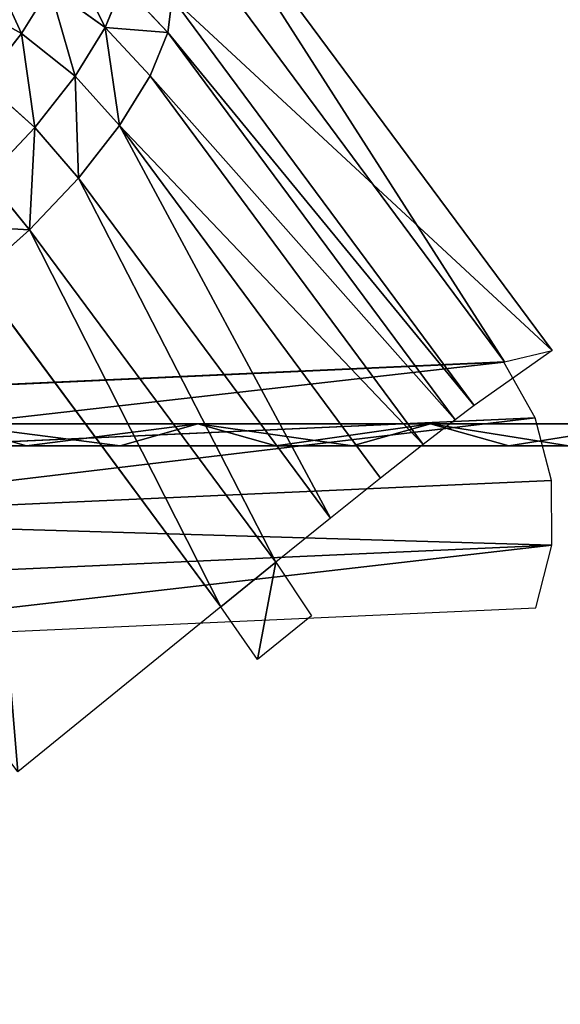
# Model space of a CAD drawing. Extents: x 34 to 1129, y -19 to 489.
# Tile 170 of 237: x 355.62 to 362.21, y 229.8 to 241.8. Entities that reach past the tile are written whole.
import ezdxf

# ---------------------------------------------------------------- set-up
doc = ezdxf.new("R2010")
doc.units = 0
doc.layers.get('0').update_dxf_attribs({"color": 13, "linetype": 'CONTINUOUS'})

# ---------------------------------------------------------------- blocks, each defined once
blk = doc.blocks.new('GROUP_14')
for centre in [(249.969, 249.969, 5), (249.969, 249.969)]:
    blk.add_circle(centre, 250)
blk = doc.blocks.new('GROUP_17')
for p in [(0, 0), (0, 0, 325)]:
    blk.add_blockref('GROUP_14', p)
blk = doc.blocks.new('GROUP_24')
blk.add_blockref('GROUP_17', (0, 0))
blk = doc.blocks.new('GROUP_1')
for p, q in [((74.353, 738.703), (75.295, 739.007, 0.268)), ((77.386, 728.974), (78.333, 729.259, 0.268)), ((76.438, 728.689, 0.268), (77.386, 728.974)), ((80.222, 719.185), (81.175, 719.451, 0.268)), ((79.269, 718.92, 0.268), (80.222, 719.185))]:
    blk.add_line(p, q)
at = {"extrusion": (0, 0, -1)}
blk.add_arc((408.082, 582.993), 506.941, 159.80835, 173.63058, dxfattribs=at)
mesh = blk.add_polyface()
corners = [(72.061, 748.693, 0.268), (74.353, 738.703), (71.125, 748.37), (75.295, 739.007, 0.268)]
mesh.append_faces([[corners[k] for k in face] for face in [(0, 1, 2), (1, 0, 3)]], dxfattribs={"vtx0": -1})
mesh = blk.add_polyface()
corners = [(75.295, 739.007, 0.268), (77.386, 728.974), (74.353, 738.703), (78.333, 729.259, 0.268)]
mesh.append_faces([[corners[k] for k in face] for face in [(0, 1, 2), (1, 0, 3)]], dxfattribs={"vtx0": -1})
mesh = blk.add_polyface()
corners = [(74.353, 738.703), (76.438, 728.689, 0.268), (73.411, 738.4, 0.268), (77.386, 728.974)]
mesh.append_faces([[corners[k] for k in face] for face in [(0, 1, 2), (1, 0, 3)]], dxfattribs={"vtx0": -1})
mesh = blk.add_polyface()
corners = [(78.333, 729.259, 0.268), (80.222, 719.185), (77.386, 728.974), (81.175, 719.451, 0.268)]
mesh.append_faces([[corners[k] for k in face] for face in [(0, 1, 2), (1, 0, 3)]], dxfattribs={"vtx0": -1})
mesh = blk.add_polyface()
corners = [(77.386, 728.974), (79.269, 718.92, 0.268), (76.438, 728.689, 0.268), (80.222, 719.185)]
mesh.append_faces([[corners[k] for k in face] for face in [(0, 1, 2), (1, 0, 3)]], dxfattribs={"vtx0": -1})
mesh = blk.add_polyface()
corners = [(81.175, 719.451, 0.268), (82.861, 709.342), (80.222, 719.185), (83.819, 709.588, 0.268)]
mesh.append_faces([[corners[k] for k in face] for face in [(0, 1, 2), (1, 0, 3)]], dxfattribs={"vtx0": -1})
mesh = blk.add_polyface()
corners = [(80.222, 719.185), (81.903, 709.095, 0.268), (79.269, 718.92, 0.268), (82.861, 709.342)]
mesh.append_faces([[corners[k] for k in face] for face in [(0, 1, 2), (1, 0, 3)]], dxfattribs={"vtx0": -1})
blk = doc.blocks.new('GROUP_22')
for p, q in [((48.922, 20.006, 12.992), (14.078, 20.006, 12.992)), ((48.999, 19.997, 12.981), (48.999, 19.997, 3.018)), ((48.937, 19.902, 13.771), (14.063, 19.902, 13.771)), ((48.941, 19.599, 14.499), (14.059, 19.599, 14.499)), ((48.933, 19.118, 15.125), (14.067, 19.118, 15.125)), ((54.983, 19.009, 12.144), (54.986, 19.002, 3.825)), ((60.776, 15.997, 5.015), (60, 16.5, 4.859)), ((60, 16.5, 4.859), (60, 16.5, 11.141)), ((60.776, 15.997, 5.015), (60.729, 15.909, 4.213)), ((61.5, 15.301, 5.159), (60.776, 15.997, 5.015)), ((60.776, 15.997, 5.015), (60.776, 15.997, 10.985)), ((61.435, 15.227, 4.355), (60.729, 15.909, 4.213)), ((61.5, 15.301, 5.159), (61.435, 15.227, 4.355)), ((62.121, 14.457, 5.284), (61.5, 15.301, 5.159)), ((61.5, 15.301, 5.159), (61.5, 15.301, 10.841)), ((61.435, 15.227, 4.355), (61.244, 15.013, 3.578)), ((62.041, 14.401, 4.476), (61.435, 15.227, 4.355)), ((61.805, 14.239, 3.691), (61.244, 15.013, 3.578)), ((62.121, 14.457, 5.284), (62.041, 14.401, 4.476)), ((62.598, 13.524, 5.379), (62.121, 14.457, 5.284)), ((62.121, 14.457, 5.284), (62.121, 14.457, 10.716)), ((62.041, 14.401, 4.476), (61.805, 14.239, 3.691)), ((62.506, 13.487, 4.569), (62.041, 14.401, 4.476)), ((61.805, 14.239, 3.691), (61.429, 13.98, 2.982)), ((62.235, 13.38, 3.777), (61.805, 14.239, 3.691)), ((62.506, 13.487, 4.569), (62.235, 13.38, 3.777)), ((62.598, 13.524, 5.379), (62.506, 13.487, 4.569)), ((62.798, 12.548, 4.627), (62.506, 13.487, 4.569)), ((62.898, 12.565, 5.439), (62.598, 13.524, 5.379)), ((62.598, 13.524, 5.379), (62.598, 13.524, 10.621)), ((62.898, 12.565, 5.439), (62.798, 12.548, 4.627)), ((63, 11.646, 5.459), (62.898, 12.565, 5.439)), ((62.898, 12.565, 5.439), (62.898, 12.565, 10.561)), ((63, 11.646, 10.541), (63, 11.646, 5.459))]:
    blk.add_line(p, q)
mesh = blk.add_polyface()
corners = [(14.078, 20.006, 3.008), (48.999, 19.997, 3.018), (48.922, 20.006, 3.008), (14.001, 19.997, 3.018), (14.001, 19.997, 12.981), (48.999, 19.997, 12.981), (14.078, 20.006, 12.992), (48.922, 20.006, 12.992)]
mesh.append_faces([[corners[k] for k in face] for face in [(0, 1, 2), (5, 6, 7)]], dxfattribs={"vtx0": -1})
mesh.append_faces([[corners[k] for k in face] for face in [(1, 4, 5)]], dxfattribs={"vtx0": -1, "vtx1": -1})
mesh.append_faces([[corners[k] for k in face] for face in [(1, 0, 3), (1, 3, 4), (5, 4, 6)]], dxfattribs={"vtx0": -1, "vtx2": -1})
mesh = blk.add_polyface()
corners = [(14.063, 19.902, 13.771), (48.922, 20.006, 12.992), (14.078, 20.006, 12.992), (48.937, 19.902, 13.771)]
mesh.append_faces([[corners[k] for k in face] for face in [(0, 1, 2), (1, 0, 3)]], dxfattribs={"vtx0": -1})
mesh = blk.add_polyface()
corners = [(48.999, 19.997, 12.981), (54.986, 19.002, 3.825), (48.999, 19.997, 3.018), (54.983, 19.009, 12.144)]
mesh.append_faces([[corners[k] for k in face] for face in [(0, 1, 2), (1, 0, 3)]], dxfattribs={"vtx0": -1})
mesh = blk.add_polyface()
corners = [(14.059, 19.599, 14.499), (48.937, 19.902, 13.771), (14.063, 19.902, 13.771), (48.941, 19.599, 14.499)]
mesh.append_faces([[corners[k] for k in face] for face in [(0, 1, 2), (1, 0, 3)]], dxfattribs={"vtx0": -1})
mesh = blk.add_polyface()
corners = [(14.059, 19.599, 14.499), (48.933, 19.118, 15.125), (48.941, 19.599, 14.499), (14.067, 19.118, 15.125)]
mesh.append_faces([[corners[k] for k in face] for face in [(0, 1, 2), (1, 0, 3)]], dxfattribs={"vtx0": -1})
mesh = blk.add_polyface()
corners = [(14.086, 18.493, 15.607), (48.933, 19.118, 15.125), (14.067, 19.118, 15.125), (48.914, 18.493, 15.607)]
mesh.append_faces([[corners[k] for k in face] for face in [(0, 1, 2), (1, 0, 3)]], dxfattribs={"vtx0": -1})
mesh = blk.add_polyface()
corners = [(54.983, 19.009, 12.144), (60, 16.5, 4.859), (54.986, 19.002, 3.825), (60, 16.5, 11.141)]
mesh.append_faces([[corners[k] for k in face] for face in [(0, 1, 2), (1, 0, 3)]], dxfattribs={"vtx0": -1})
mesh = blk.add_polyface()
corners = [(60, 16.5, 4.859), (60.729, 15.909, 4.213), (59.972, 16.4, 4.062), (60.776, 15.997, 5.015)]
mesh.append_faces([[corners[k] for k in face] for face in [(0, 1, 2), (1, 0, 3)]], dxfattribs={"vtx0": -1})
mesh = blk.add_polyface()
corners = [(60, 16.5, 11.141), (60.776, 15.997, 5.015), (60, 16.5, 4.859), (60.776, 15.997, 10.985)]
mesh.append_faces([[corners[k] for k in face] for face in [(0, 1, 2), (1, 0, 3)]], dxfattribs={"vtx0": -1})
mesh = blk.add_polyface()
corners = [(60.776, 15.997, 5.015), (61.435, 15.227, 4.355), (60.729, 15.909, 4.213), (61.5, 15.301, 5.159)]
mesh.append_faces([[corners[k] for k in face] for face in [(0, 1, 2), (1, 0, 3)]], dxfattribs={"vtx0": -1})
mesh = blk.add_polyface()
corners = [(60.776, 15.997, 10.985), (61.5, 15.301, 5.159), (60.776, 15.997, 5.015), (61.5, 15.301, 10.841)]
mesh.append_faces([[corners[k] for k in face] for face in [(0, 1, 2), (1, 0, 3)]], dxfattribs={"vtx0": -1})
mesh = blk.add_polyface()
corners = [(60.59, 15.65, 3.448), (61.435, 15.227, 4.355), (61.244, 15.013, 3.578), (60.729, 15.909, 4.213)]
mesh.append_faces([[corners[k] for k in face] for face in [(0, 1, 2), (1, 0, 3)]], dxfattribs={"vtx0": -1})
mesh = blk.add_polyface()
corners = [(61.435, 15.227, 4.355), (62.121, 14.457, 5.284), (62.041, 14.401, 4.476), (61.5, 15.301, 5.159)]
mesh.append_faces([[corners[k] for k in face] for face in [(0, 1, 2), (1, 0, 3)]], dxfattribs={"vtx0": -1})
mesh = blk.add_polyface()
corners = [(62.121, 14.457, 5.284), (61.5, 15.301, 10.841), (62.121, 14.457, 10.716), (61.5, 15.301, 5.159)]
mesh.append_faces([[corners[k] for k in face] for face in [(0, 1, 2), (1, 0, 3)]], dxfattribs={"vtx0": -1})
mesh = blk.add_polyface()
corners = [(61.244, 15.013, 3.578), (62.041, 14.401, 4.476), (61.805, 14.239, 3.691), (61.435, 15.227, 4.355)]
mesh.append_faces([[corners[k] for k in face] for face in [(0, 1, 2), (1, 0, 3)]], dxfattribs={"vtx0": -1})
mesh = blk.add_polyface()
corners = [(60.94, 14.671, 2.884), (61.805, 14.239, 3.691), (61.429, 13.98, 2.982), (61.244, 15.013, 3.578)]
mesh.append_faces([[corners[k] for k in face] for face in [(0, 1, 2), (1, 0, 3)]], dxfattribs={"vtx0": -1})
mesh = blk.add_polyface()
corners = [(62.041, 14.401, 4.476), (62.598, 13.524, 5.379), (62.506, 13.487, 4.569), (62.121, 14.457, 5.284)]
mesh.append_faces([[corners[k] for k in face] for face in [(0, 1, 2), (1, 0, 3)]], dxfattribs={"vtx0": -1})
mesh = blk.add_polyface()
corners = [(62.121, 14.457, 5.284), (62.598, 13.524, 10.621), (62.598, 13.524, 5.379), (62.121, 14.457, 10.716)]
mesh.append_faces([[corners[k] for k in face] for face in [(0, 1, 2), (1, 0, 3)]], dxfattribs={"vtx0": -1})
mesh = blk.add_polyface()
corners = [(61.805, 14.239, 3.691), (62.506, 13.487, 4.569), (62.235, 13.38, 3.777), (62.041, 14.401, 4.476)]
mesh.append_faces([[corners[k] for k in face] for face in [(0, 1, 2), (1, 0, 3)]], dxfattribs={"vtx0": -1})
mesh = blk.add_polyface()
corners = [(61.429, 13.98, 2.982), (62.235, 13.38, 3.777), (61.805, 13.21, 3.057), (61.805, 14.239, 3.691)]
mesh.append_faces([[corners[k] for k in face] for face in [(0, 1, 2), (1, 0, 3)]], dxfattribs={"vtx0": -1})
mesh = blk.add_polyface()
corners = [(62.235, 13.38, 3.777), (62.798, 12.548, 4.627), (62.506, 12.496, 3.831), (62.506, 13.487, 4.569)]
mesh.append_faces([[corners[k] for k in face] for face in [(0, 1, 2), (1, 0, 3)]], dxfattribs={"vtx0": -1})
mesh = blk.add_polyface()
corners = [(62.506, 13.487, 4.569), (62.898, 12.565, 5.439), (62.798, 12.548, 4.627), (62.598, 13.524, 5.379)]
mesh.append_faces([[corners[k] for k in face] for face in [(0, 1, 2), (1, 0, 3)]], dxfattribs={"vtx0": -1})
mesh = blk.add_polyface()
corners = [(62.598, 13.524, 5.379), (62.898, 12.565, 10.561), (62.898, 12.565, 5.439), (62.598, 13.524, 10.621)]
mesh.append_faces([[corners[k] for k in face] for face in [(0, 1, 2), (1, 0, 3)]], dxfattribs={"vtx0": -1})
mesh = blk.add_polyface()
corners = [(62.898, 12.565, 10.561), (62.898, 11.646, 11.353), (63, 11.646, 10.541), (62.798, 12.548, 11.373)]
mesh.append_faces([[corners[k] for k in face] for face in [(0, 1, 2), (1, 0, 3)]], dxfattribs={"vtx0": -1})
mesh = blk.add_polyface()
corners = [(62.898, 11.646, 4.647), (62.898, 12.565, 5.439), (63, 11.646, 5.459), (62.798, 12.548, 4.627)]
mesh.append_faces([[corners[k] for k in face] for face in [(0, 1, 2), (1, 0, 3)]], dxfattribs={"vtx0": -1})
mesh = blk.add_polyface()
corners = [(62.898, 12.565, 5.439), (63, 11.646, 10.541), (63, 11.646, 5.459), (62.898, 12.565, 10.561)]
mesh.append_faces([[corners[k] for k in face] for face in [(0, 1, 2), (1, 0, 3)]], dxfattribs={"vtx0": -1})
mesh = blk.add_polyface()
corners = [(63, 11.646, 5.459), (63, 8.354, 10.541), (63, 8.354, 5.459), (63, 11.646, 10.541)]
mesh.append_faces([[corners[k] for k in face] for face in [(0, 1, 2), (1, 0, 3)]], dxfattribs={"vtx0": -1})
blk = doc.blocks.new('GROUP_2')
at = {"extrusion": (0.586117, -0.79106, 0.175188), "rotation": 284.5859119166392}
blk.add_blockref('GROUP_22', (45.445, 774.698, 149.99), dxfattribs=at)
at = {"extrusion": (0, -1, -3.33067e-16)}
blk.add_blockref('GROUP_1', (0, 0, -19.328), dxfattribs=at)
blk = doc.blocks.new('GROUP_21')
for name, p in [('GROUP_24', (0, 0, 1384.583)), ('GROUP_2', (242.743, 231.343, -0.582))]:
    blk.add_blockref(name, p)

msp = doc.modelspace()

# ---------------------------------------------------------------- block references
msp.add_blockref('GROUP_21', (37.666, -13.798, -11.836))

doc.saveas('drawing.dxf')
